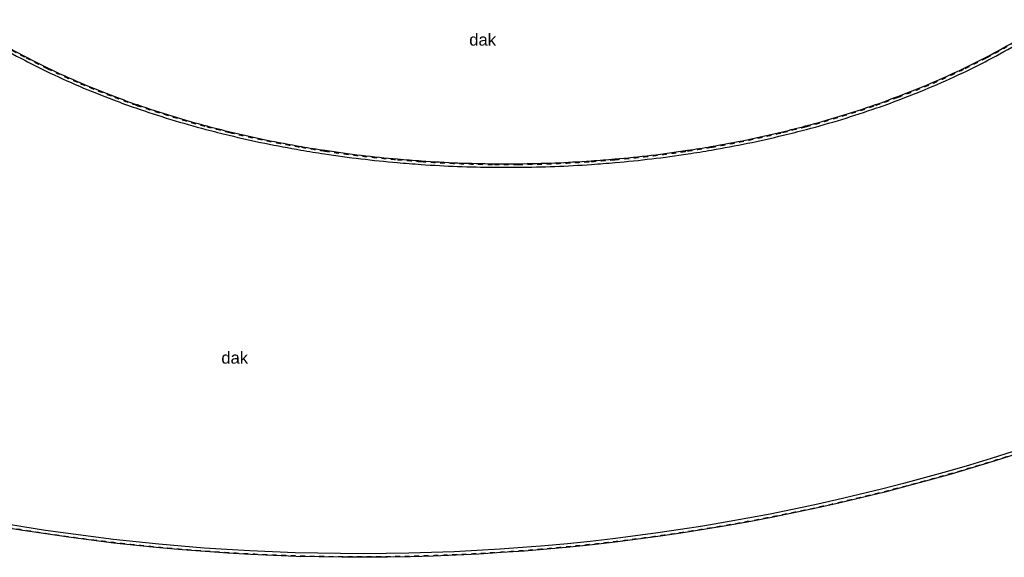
# Model space of a CAD drawing. Header units: millimetres. Extents: x -3528 to 120637, y -30575 to 25397.
# Tile 4 of 24: x 35767 to 77218, y -30575 to -7936. Entities that reach past the tile are written whole.
import ezdxf

# ---------------------------------------------------------------- set-up
doc = ezdxf.new("R2010")
doc.units = ezdxf.units.MM
doc.header["$LTSCALE"] = 100
doc.header["$MEASUREMENT"] = 0
doc.linetypes.add('TEGELS', pattern=[4, 2, -2])
doc.layers.add('AL27----_DAKEN', color=8, linetype='CONTINUOUS')
doc.styles.get("Standard").update_dxf_attribs({"font": 'arial.ttf'})

msp = doc.modelspace()

# ---------------------------------------------------------------- linework, layer by layer
at = {"layer": 'AL27----_DAKEN'}
for points in [[(33327, -8069, 0.028082), (35979, -9647, 0.008059), (36876, -10099, 0.01166), (38282, -10738, 0.01063), (39714, -11314, 0.006616), (40657, -11655, 0.019043), (43609, -12557, 0.005102), (44581, -12803, 0.017392), (47607, -13426, 0.004191), (48596, -13586, 0.016434), (51664, -13952, 0.003703), (52663, -14030, 0.015982), (55749, -14151, 0.003549), (56751, -14151, 0.015982), (59837, -14030, 0.003703), (60836, -13952, 0.016434), (63904, -13586, 0.004192), (64893, -13426, 0.017391), (67919, -12803, 0.005103), (68891, -12557, 0.019042), (71843, -11655, 0.006617), (72786, -11314, 0.021777), (75624, -10099, 0.009089), (76521, -9647, 0.02808), (79173, -8069, 0.006898)], [(33411, -7945, 0.028082), (36049, -9514, 0.00806), (36941, -9963, 0.01166), (38341, -10600, 0.01063), (39767, -11173, 0.006616), (40707, -11514, 0.019043), (43648, -12412, 0.005102), (44617, -12657, 0.017392), (47632, -13278, 0.004191), (48619, -13437, 0.016434), (51677, -13802, 0.003703), (52674, -13880, 0.015982), (55750, -14001, 0.003549), (56750, -14001, 0.015982), (59826, -13880, 0.003703), (60823, -13802, 0.016434), (63881, -13437, 0.004192), (64868, -13278, 0.017391), (67884, -12657, 0.005103), (68852, -12412, 0.019042), (71793, -11514, 0.006617), (72733, -11173, 0.021777), (75559, -9963, 0.009091), (76451, -9514, 0.028082), (79089, -7945, 0.009122)], [(85929, -23139, -0.17338), (25490, -27139, -0.060896)], [(85736, -23059, -0.172965), (25530, -26995, -0.060225)]]:
    msp.add_lwpolyline(points, format="xyb", dxfattribs=at)
at = {"layer": 'AL27----_DAKEN', "linetype": 'TEGELS'}
for points in [[(33394, -7970, 0.028082), (36035, -9541, 0.00806), (36928, -9991, 0.01166), (38329, -10627, 0.01063), (39757, -11201, 0.006616), (40697, -11542, 0.019043), (43640, -12441, 0.005102), (44609, -12686, 0.017392), (47627, -13308, 0.004191), (48614, -13467, 0.016434), (51675, -13832, 0.003703), (52672, -13910, 0.015982), (55750, -14031, 0.003549), (56750, -14031, 0.015982), (59828, -13910, 0.003703), (60825, -13832, 0.016434), (63886, -13467, 0.004192), (64873, -13308, 0.017391), (67891, -12686, 0.005103), (68860, -12441, 0.019042), (71803, -11542, 0.006617), (72743, -11201, 0.021777), (75572, -9991, 0.009091), (76465, -9541, 0.028082), (79106, -7970, 0.008674)], [(85890, -23123, -0.173297), (25498, -27111, -0.060762)]]:
    msp.add_lwpolyline(points, format="xyb", dxfattribs=at)

# ---------------------------------------------------------------- texts
at = {"layer": 'AL27----_DAKEN'}
for p in [(54693, -9028), (44257, -22421)]:
    msp.add_text('dak', height=500, dxfattribs=at).set_placement(p)

doc.saveas('drawing.dxf')
